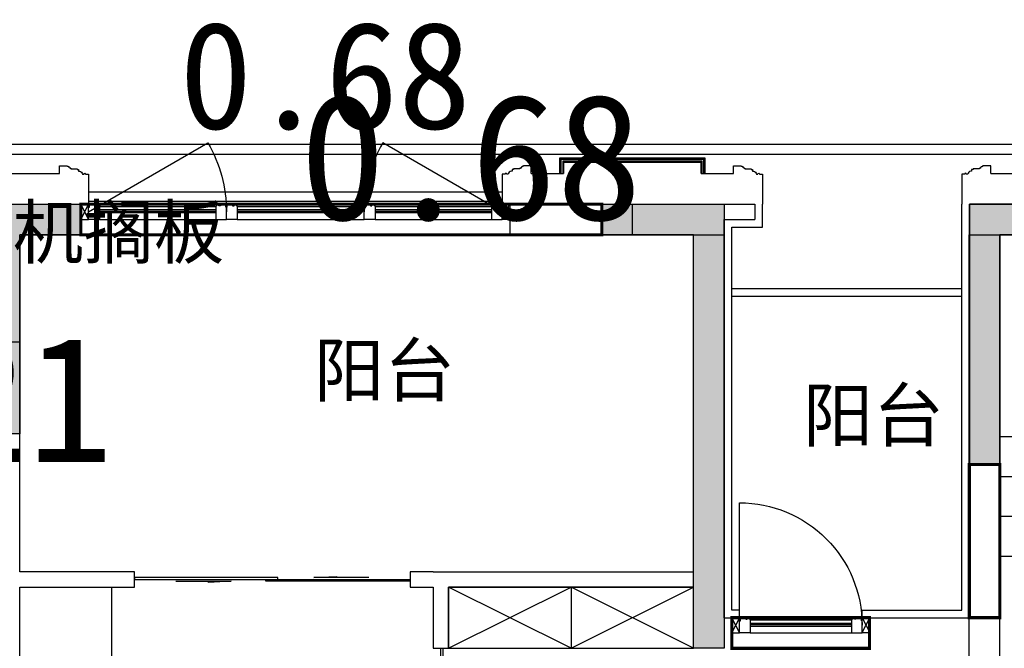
# Model space of a CAD drawing. Header units: millimetres. Extents: x 296296 to 297283, y 219875 to 220035.
# Tile 223 of 256: x 297163.17 to 297169.6, y 220013.39 to 220017.49. Entities that reach past the tile are written whole.
import ezdxf

# ---------------------------------------------------------------- set-up
doc = ezdxf.new("R2010")
doc.units = ezdxf.units.MM
doc.linetypes.add('CONTINOUS', pattern=[0])
doc.linetypes.add('DASH', pattern=[0.35, 0.25, -0.1])
doc.layers.add('$面积结果', color=7, linetype='Continuous')
doc.layers.add('面校面积', color=1, linetype='CONTINOUS', lineweight=0)
doc.layers.add('面积-基底-基底-1', color=11, linetype='Continuous', lineweight=0)
doc.styles.add('_TCH_DIM', font='SIMPLEX', dxfattribs={"bigfont": 'GBCBIG'})
doc.styles.add('dw', font='simhei.ttf')
doc.styles.get("Standard").update_dxf_attribs({"font": 'arial.ttf'})

# ---------------------------------------------------------------- blocks, each defined once
blk = doc.blocks.new('*U14')
at = {"lineweight": -2}
blk.add_hatch(color=253, dxfattribs=at).paths.add_polyline_path([(0, 200), (700, 0), (0, 0)])
at = {"color": 253, "linetype": 'DASH', "lineweight": -2}
blk.add_line((1050, 806.2), (700, 200), dxfattribs=at)
at = {"color": 253, "lineweight": -2}
for p, q in [((700, 200), (93.8, 550)), ((0, 200), (0, 0)), ((700, 200), (0, 200)), ((0, 200), (700, 0)), ((700, 0), (700, 200)), ((0, 0), (700, 0))]:
    blk.add_line(p, q, dxfattribs=at)
at = {"color": 253, "linetype": 'DASH', "lineweight": -2}
blk.add_arc((700, 200), 700, 60, 180, dxfattribs=at)
blk = doc.blocks.new('$DORLIB2D$00000127')
at = {"color": 253, "lineweight": -2}
for points in [[(-0.5333, 0.7949), (-0.5333, 0.6904)], [(-0.0333, 0.7949), (-0.5333, 0.7949)], [(-0.0333, 0.7949), (-0.0333, 0.6904)], [(0.5333, 0.7949), (0.0333, 0.7949)], [(0.0333, 0.7949), (0.0333, 0.6904)], [(0.5333, 0.7949), (0.5333, 0.6904)], [(-0.0333, 0.6904), (-0.5333, 0.6904)], [(0.5333, 0.6904), (0.0333, 0.6904)], [(0.5, 0.5), (-0.5, 0.5)]]:
    blk.add_lwpolyline(points, dxfattribs=at)
blk = doc.blocks.new('$DORLIB2D$00000116')
at = {"color": 253, "lineweight": -2}
for p, q in [((-0.5, 0), (-0.146, 0.354)), ((0.5, 0), (0.146, 0.354))]:
    blk.add_line(p, q, dxfattribs=at)
for centre, start, end in [((-0.5, 0), 0, 45), ((0.5, 0), 135, 180)]:
    blk.add_arc(centre, 0.5, start, end, dxfattribs=at)
blk = doc.blocks.new('洋房核心筒（标准层）')
at = {"color": 253}
for p, q in [((13400, 9700), (13400, 13200)), ((13400, 13200), (13600, 13200)), ((14930, 13200), (13600, 13200)), ((13600, 13200), (13600, 11880)), ((13600, 9700), (13600, 13200)), ((15927, 13200), (14930, 13200)), ((14930, 11900), (14930, 13200)), ((15190, 11900), (15190, 13200)), ((15450, 11900), (15450, 13200)), ((15710, 11900), (15710, 13200)), ((16275.1, 12597.1), (15927, 13200)), ((17270, 13200), (16042.5, 13200)), ((16375.1, 12623.9), (16042.5, 13200)), ((16230, 12875.2), (16230, 13200)), ((16490, 12424.8), (16490, 13200)), ((16750, 11974.5), (16750, 13200)), ((17010, 11900), (17010, 13200)), ((17270, 11900), (17270, 13200)), ((18600, 13200), (17270, 13200)), ((18600, 11880), (18600, 13200)), ((18600, 9700), (18600, 13200)), ((18600, 13200), (18800, 13200)), ((18800, 9700), (18800, 13200)), ((15970, 11900), (15970, 13125.5)), ((16230, 11900), (16230, 12675.2)), ((16455.5, 12645.5), (16275.1, 12597.1)), ((16282.6, 12439.4), (16455.5, 12645.5)), ((16454.9, 12485.6), (16282.6, 12439.4)), ((16793, 11900), (16454.9, 12485.6)), ((16677.5, 11900), (16354.9, 12458.8)), ((16490, 11900), (16490, 12224.8)), ((14900, 11900), (14930, 11900)), ((14900, 11880), (14900, 11900)), ((14900, 11100), (14900, 11900)), ((16000, 11900), (14900, 11900)), ((16677.5, 11900), (14930, 11900)), ((17300, 11900), (16000, 11900)), ((17270, 11900), (16793, 11900)), ((17270, 11900), (17300, 11900)), ((17300, 11900), (17300, 11880)), ((17300, 11100), (17300, 11900)), ((13600, 11880), (13600, 11100)), ((14900, 11880), (13600, 11880)), ((14900, 11880), (14900, 11100)), ((17300, 11100), (17300, 11880)), ((17300, 11880), (18600, 11880)), ((18600, 11100), (18600, 11880)), ((15000, 11200), (15000, 11800)), ((15900, 11800), (15000, 11800)), ((15900, 11400), (15900, 11800)), ((17200, 11800), (16000, 11800)), ((16000, 11400), (16000, 11800)), ((17200, 11200), (17200, 11800)), ((14900, 11620), (13600, 11620)), ((17300, 11620), (18600, 11620)), ((15650, 11200), (15650, 11400)), ((15900, 11400), (15650, 11400)), ((16600, 11400), (16000, 11400)), ((16600, 11200), (16600, 11400)), ((14900, 11360), (13600, 11360)), ((17300, 11360), (18600, 11360)), ((15750, 11100), (15750, 11300)), ((16000, 11300), (15750, 11300)), ((16500, 11300), (16000, 11300)), ((16500, 11100), (16500, 11300)), ((15000, 11100), (15000, 11200)), ((15650, 11200), (15600, 11200)), ((15600, 11200), (15600, 11100)), ((16600, 11100), (16600, 11200)), ((17200, 11200), (17200, 11100)), ((14900, 11100), (13600, 11100)), ((14900, 11100), (15000, 11100)), ((15600, 11100), (15750, 11100)), ((16500, 11100), (16600, 11100)), ((17200, 11100), (17300, 11100)), ((17300, 11100), (18600, 11100)), ((14875, 9800), (14875, 9185)), ((17325, 9800), (14875, 9800)), ((17325, 9185), (17325, 9800)), ((13400, 9700), (13600, 9700)), ((18600, 9700), (18800, 9700)), ((15075, 9185), (15075, 9600)), ((17125, 9600), (15075, 9600)), ((17125, 9600), (17125, 9185)), ((14875, 9185), (15075, 9185)), ((17125, 9185), (17325, 9185)), ((15075, 8085), (14875, 8085)), ((14875, 8085), (14875, 7100)), ((15075, 7300), (15075, 8085)), ((17325, 8085), (17125, 8085)), ((17125, 8085), (17125, 7300)), ((17325, 7100), (17325, 8085)), ((17125, 7300), (15075, 7300)), ((17325, 7100), (14875, 7100))]:
    blk.add_line(p, q, dxfattribs=at)
at = {"color": 253, "lineweight": -2}
for p, q in [((16875, 9375), (15325, 9375)), ((15325, 9375), (15325, 7895)), ((16875, 7895), (15325, 9375)), ((16875, 9375), (15325, 7895)), ((16875, 7895), (16875, 9375)), ((15325, 7895), (16875, 7895)), ((16565, 7710), (15635, 7710)), ((15635, 7710), (15635, 7525)), ((16565, 7525), (16565, 7710)), ((15635, 7525), (16565, 7525))]:
    blk.add_line(p, q, dxfattribs=at)
at = {"color": 253}
for points in [[(14250, 10970, 0, 0, 0), (14250, 12550, 0, 0, 0), (16230, 12550, 0, 80, 0), (15930, 12550, 0, 0, 0)], [(17950, 10970, 0, 0, 0), (17950, 12550, 0, 0, 0), (16490, 12550, 0, 80, 0), (16790, 12550, 0, 0, 0)]]:
    blk.add_lwpolyline(points, format="xyseb", dxfattribs=at)
at = {"color": 253, "lineweight": -2}
blk.add_lwpolyline([(17300, 11100), (17300, 11900), (14900, 11900), (14900, 11100)], dxfattribs=at)
blk.add_lwpolyline([(15750, 11300), (16500, 11300), (16500, 11100), (15750, 11100)], close=True, dxfattribs=at)
at = {"color": 253, "lineweight": -2, "xscale": -1, "rotation": 180}
blk.add_blockref('*U14', (15774.9, 11300), dxfattribs=at)
at = {"color": 253}
for name, p, xscale, yscale, zscale, rotation in [('$DORLIB2D$00000116', (15300, 11150), 600, 600, 600, 179.9999999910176), ('$DORLIB2D$00000116', (16900, 11150), -600, 600, -600, 179.9999999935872), ('$DORLIB2D$00000127', (14975, 8635), 1100, -200, 1100, 89.99999999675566), ('$DORLIB2D$00000127', (17225, 8635), 1100, 200, 1100, 89.99999999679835)]:
    blk.add_blockref(name, p, dxfattribs=dict(at, xscale=xscale, yscale=yscale, zscale=zscale, rotation=rotation))
at = {"color": 253, "style": '_TCH_DIM'}
for s, height, p in [('电', 337.6, (15184.7, 11273.1)), ('水', 337.6, (16787.7, 11273.1)), ('下', 337.6, (14155.1, 10519.9)), ('上', 337.6, (17845.7, 10519.9)), ('电梯', 337.59, (15884.7, 8513.5))]:
    blk.add_text(s, height=height, dxfattribs=at).set_placement(p)
blk = doc.blocks.new('wy53eu64i765i57i78i')
for points in [[(957174.9, 192758.4), (957174.9, 191458.4), (956724.9, 191458.4), (956724.9, 191658.4), (956974.9, 191658.4), (956974.9, 192958.4), (957574.9, 192958.4), (957574.9, 192758.4)], [(961574.9, 192158.4), (961574.9, 192158.4), (961574.8, 190058.4), (961774.8, 190058.4), (961774.9, 192958.4), (960974.9, 192958.4), (960974.9, 192758.4), (961574.9, 192758.4)]]:
    blk.add_hatch(color=253).paths.add_polyline_path(points)
blk.add_hatch(color=253).paths.add_polyline_path([(963374.9, 192958.4), (963374.9, 191258.4), (963574.9, 191258.4), (963574.9, 192758.4), (963974.9, 192758.4), (963974.9, 192958.4)], flags=0)
at = {"color": 253}
for points in [[(957174.9, 192758.4), (957174.9, 191458.4), (956724.9, 191458.4), (956724.9, 191658.4), (956974.9, 191658.4), (956974.9, 192958.4), (957574.9, 192958.4), (957574.9, 192758.4), (957174.9, 192758.4)], [(961774.9, 192958.4), (961774.9, 190058.4), (961574.9, 190058.4), (961574.9, 192758.4), (960974.9, 192758.4), (960974.9, 192958.4), (961774.9, 192958.4)], [(963374.9, 192958.4), (963374.9, 191258.4), (963574.9, 191258.4), (963574.9, 192758.4), (963974.9, 192758.4), (963974.9, 192958.4), (963374.9, 192958.4)]]:
    blk.add_lwpolyline(points, close=True, dxfattribs=at)
blk = doc.blocks.new('sayea5yuteaytuytrauyt')
h = blk.add_hatch()
h.set_pattern_fill('钢筋混凝土', color=253, scale=100)
h.set_pattern_definition([(45, (0, 0), (-176.776695, 176.776695), []), (50, (0, 0), (717.26018, -62.75213), [75, -825]), (355, (0, 0), (-138.75133, 752.19213), [60, -660]), (100.4514, (59.8, -5.2), (578.5094, 689.43954), [63.7402, -701.1421]), (46.1842, (0, 200), (1067.24105, -165.519), [112.5, -1237.5]), (96.6356, (88.9, 186.2), (934.6627, 974.1179), [95.6103, -1051.713]), (351.1842, (0, 200), (934.662, 974.1186), [90, -990]), (21, (100, 150), (596.90705, -402.6189), [75, -825]), (326, (100, 150), (243.31533, 725.15005), [60, -660]), (71.4514, (149.74, 116.45), (840.22263, 322.5305), [63.7402, -701.1421]), (37.5, (0, 0), (12.159855, 332.893854), [0, -652, 0, -670, 0, -662.5]), (7.5, (0, 0), (263.06954, 394.41171), [0, -382, 0, -637, 0, -252.5]), (327.5, (-223, 0), (533.822436, -22.55487), [0, -250, 0, -780, 0, -1035]), (317.5, (-323, 0), (583.18617, 100.10498), [0, -325, 0, -518, 0, -735])])
h.paths.add_polyline_path([(1007424.9, 89058.4), (1007424.9, 87258.4), (1007174.9, 87258.4), (1007174.9, 89058.4)])
h.paths.add_polyline_path([(1021574.9, 89058.4), (1021574.9, 87258.4), (1021324.9, 87258.4), (1021324.9, 89058.4)])
h.paths.add_polyline_path([(989374.9, 89058.4), (989374.9, 87258.4), (989124.9, 87258.4), (989124.9, 89058.4)])
h.paths.add_polyline_path([(1039624.9, 89058.4), (1039624.9, 87258.4), (1039374.9, 87258.4), (1039374.9, 89058.4)])
h.paths.add_polyline_path([(1014474.9, 87858.4), (1014474.9, 84858.4), (1014274.9, 84858.4), (1014274.9, 87858.4)])
h.paths.add_polyline_path([(1044574.9, 92958.4), (1044574.9, 91158.4), (1044374.9, 91158.4), (1044374.9, 92758.4), (1044074.9, 92758.4), (1044074.9, 92958.4)])
h.paths.add_polyline_path([(984374.9, 92758.4), (984374.9, 91158.4), (984174.9, 91158.4), (984174.9, 92958.4), (984674.9, 92958.4), (984674.9, 92758.4)])
h.paths.add_polyline_path([(1027974.9, 92758.4), (1027974.9, 91258.4), (1027774.9, 91258.4), (1027774.9, 92958.4), (1028324.9, 92958.4), (1028324.9, 92758.4)])
h.paths.add_polyline_path([(1000974.9, 92958.4), (1000974.9, 91258.4), (1000774.9, 91258.4), (1000774.9, 92758.4), (1000424.9, 92758.4), (1000424.9, 92958.4)])
h.paths.add_polyline_path([(1033174.9, 92958.4), (1033174.9, 91258.4), (1032974.9, 91258.4), (1032974.9, 92758.4), (1032624.9, 92758.4), (1032624.9, 92958.4)])
h.paths.add_polyline_path([(995774.9, 92758.4), (995774.9, 91258.4), (995574.9, 91258.4), (995574.9, 92958.4), (996124.9, 92958.4), (996124.9, 92758.4)])
h.paths.add_polyline_path([(1014874.9, 80258.4), (1014874.9, 80058.4), (1014274.9, 80058.4), (1014274.9, 81858.4), (1014474.9, 81858.4), (1014474.9, 80258.4)])
h.paths.add_polyline_path([(1046674.9, 92358.4), (1046674.9, 90658.4), (1046474.9, 90658.4), (1046474.9, 92158.4), (1046024.9, 92158.4), (1046024.9, 92358.4)])
h.paths.add_polyline_path([(982274.9, 92158.4), (982274.9, 90658.4), (982074.9, 90658.4), (982074.9, 92358.4), (982724.9, 92358.4), (982724.9, 92158.4)])
h.paths.add_polyline_path([(1042874.9, 80058.4), (1042874.9, 79458.4), (1042074.9, 79458.4), (1042074.9, 79658.4), (1042674.9, 79658.4), (1042674.9, 80258.4), (1043624.9, 80258.4), (1043624.9, 80058.4)])
h.paths.add_polyline_path([(1010674.9, 80058.4), (1010674.9, 79458.4), (1009874.9, 79458.4), (1009874.9, 79658.4), (1010474.9, 79658.4), (1010474.9, 80258.4), (1011424.9, 80258.4), (1011424.9, 80058.4)])
h.paths.add_polyline_path([(1018874.9, 79658.4), (1018874.9, 79458.4), (1018074.9, 79458.4), (1018074.9, 80058.4), (1017324.9, 80058.4), (1017324.9, 80258.4), (1018274.9, 80258.4), (1018274.9, 79658.4)])
h.paths.add_polyline_path([(986674.9, 79658.4), (986674.9, 79458.4), (985874.9, 79458.4), (985874.9, 80058.4), (985124.9, 80058.4), (985124.9, 80258.4), (986074.9, 80258.4), (986074.9, 79658.4)])
h.paths.add_polyline_path([(1016574.9, 92758.4), (1016574.9, 91158.4), (1016374.9, 91158.4), (1016374.9, 92158.4), (1016074.9, 92158.4), (1016074.9, 92358.4), (1016374.9, 92358.4), (1016374.9, 92958.4), (1016874.9, 92958.4), (1016874.9, 92758.4)])
h.paths.add_polyline_path([(1012374.9, 92158.4), (1012374.9, 91158.4), (1012174.9, 91158.4), (1012174.9, 92758.4), (1011874.9, 92758.4), (1011874.9, 92958.4), (1012374.9, 92958.4), (1012374.9, 92358.4), (1012674.9, 92358.4), (1012674.9, 92158.4)])
h.paths.add_polyline_path([(1031699.9, 87258.4), (1031699.9, 86658.4), (1029249.9, 86658.4), (1029249.9, 87258.4), (1029449.9, 87258.4), (1029449.9, 86858.4), (1031499.9, 86858.4), (1031499.9, 87258.4)])
h.paths.add_polyline_path([(999499.9, 87258.4), (999499.9, 86658.4), (997049.9, 86658.4), (997049.9, 87258.4), (997249.9, 87258.4), (997249.9, 86858.4), (999299.9, 86858.4), (999299.9, 87258.4)])
h.paths.add_polyline_path([(1029449.9, 89158.4), (1029449.9, 88743.4), (1029249.9, 88743.4), (1029249.9, 89358.4), (1031699.9, 89358.4), (1031699.9, 88743.4), (1031499.9, 88743.4), (1031499.9, 89158.4)])
h.paths.add_polyline_path([(999499.9, 89358.4), (999499.9, 88743.4), (999299.9, 88743.4), (999299.9, 89158.4), (997249.9, 89158.4), (997249.9, 88743.4), (997049.9, 88743.4), (997049.9, 89358.4)])
h.paths.add_polyline_path([(1026174.8, 92958.4), (1026174.8, 90058.4), (1025974.8, 90058.4), (1025974.8, 92758.4), (1025574.9, 92758.4), (1025574.9, 92958.4)])
h.paths.add_polyline_path([(1002774.9, 92758.4), (1002774.9, 90058.4), (1002574.9, 90058.4), (1002574.9, 92958.4), (1003174.9, 92958.4), (1003174.9, 92758.4)])
h.paths.add_polyline_path([(993974.9, 92958.4), (993974.9, 90058.4), (993774.9, 90058.4), (993774.9, 92758.4), (993374.9, 92758.4), (993374.9, 92958.4)])
h.paths.add_polyline_path([(1034974.9, 92758.4), (1034974.9, 90058.4), (1034774.9, 90058.4), (1034774.9, 92958.4), (1035374.9, 92958.4), (1035374.9, 92758.4)])
h.paths.add_polyline_path([(1046674.9, 83408.4), (1046674.9, 80058.4), (1046074.9, 80058.4), (1046074.9, 80258.4), (1046474.9, 80258.4), (1046474.9, 83408.4)])
h.paths.add_polyline_path([(982674.9, 80258.4), (982674.9, 80058.4), (982074.9, 80058.4), (982074.9, 83408.4), (982274.9, 83408.4), (982274.9, 80258.4)])
h.paths.add_polyline_path([(1001674.9, 89358.4), (1001674.9, 86658.4), (1001474.9, 86658.4), (1001474.9, 89158.4), (1000774.9, 89158.4), (1000774.9, 89358.4)])
h.paths.add_polyline_path([(1027274.9, 89158.4), (1027274.9, 86658.4), (1027074.9, 86658.4), (1027074.9, 89358.4), (1027974.9, 89358.4), (1027974.9, 89158.4)])
h.paths.add_polyline_path([(995074.9, 89158.4), (995074.9, 86658.4), (994874.9, 86658.4), (994874.9, 89358.4), (995774.9, 89358.4), (995774.9, 89158.4)])
h.paths.add_polyline_path([(1033874.9, 89358.4), (1033874.9, 86658.4), (1033674.9, 86658.4), (1033674.9, 89158.4), (1032974.9, 89158.4), (1032974.9, 89358.4)])
h.paths.add_polyline_path([(989374.9, 92958.4), (989374.9, 92158.4), (988974.9, 92158.4), (988974.9, 92958.4)])
h.paths.add_polyline_path([(1007574.9, 92958.4), (1007574.9, 92158.4), (1007174.9, 92158.4), (1007174.9, 92958.4)])
h.paths.add_polyline_path([(995074.9, 79658.4), (995074.9, 79258.4), (994374.9, 79258.4), (994374.9, 79658.4)])
h.paths.add_polyline_path([(1002174.9, 79658.4), (1002174.9, 79258.4), (1001474.9, 79258.4), (1001474.9, 79658.4)])
h.paths.add_polyline_path([(1027274.9, 79658.4), (1027274.9, 79258.4), (1026574.9, 79258.4), (1026574.9, 79658.4)])
h.paths.add_polyline_path([(1034374.9, 79658.4), (1034374.9, 79258.4), (1033674.9, 79258.4), (1033674.9, 79658.4)])
h.paths.add_polyline_path([(1039774.9, 92958.4), (1039774.9, 92158.4), (1039374.9, 92158.4), (1039374.9, 92958.4)])
h.paths.add_polyline_path([(1021574.9, 92958.4), (1021574.9, 92158.4), (1021174.9, 92158.4), (1021174.9, 92958.4)])
at = {"color": 253}
for points in [[(993974.9, 92958.4), (993974.9, 90058.4), (993774.9, 90058.4), (993774.9, 92758.4), (993374.9, 92758.4), (993374.9, 92958.4), (993974.9, 92958.4)], [(995774.9, 92758.4), (995774.9, 91258.4), (995574.9, 91258.4), (995574.9, 92958.4), (996124.9, 92958.4), (996124.9, 92758.4), (995774.9, 92758.4)]]:
    blk.add_lwpolyline(points, close=True, dxfattribs=at)
blk = doc.blocks.new('4uyh5uj6kj67j75rykjtuk7tsik76ykj')
at = {"color": 253}
for s, p in [('空调室外机搁板', (812487.6, 434606.4)), ('阳台', (816295.6, 433705.5)), ('阳台', (819487.5, 433412))]:
    blk.add_text(s, height=337.59, dxfattribs=at).set_placement(p)
blk = doc.blocks.new('*U1139')
at = {"color": 253}
for p, q in [((800, 150), (-800, 150)), ((-800, 150), (-800, -250)), ((-800, -250), (0, 150)), ((0, -250), (-800, 150)), ((0, 150), (0, -250)), ((0, 150), (0, -250)), ((0, -250), (800, 150)), ((800, -250), (0, 150)), ((800, -250), (800, 150)), ((-800, -250), (800, -250))]:
    blk.add_line(p, q, dxfattribs=at)
blk = doc.blocks.new('185洋房-边套（报建版）-旧规$0$185洋房-边套（报建版）$0$洋房户型$0$$DORLIB2D$00000131')
at = {"color": 253, "lineweight": -2}
for p, q in [((0.15, 0.125), (0.2319, 0.1973)), ((0.2319, 0.1973), (0.2319, 0.125)), ((-0.5, 0.125), (-0.5, 0)), ((0.0192, 0.125), (-0.5, 0.125)), ((0.0192, 0), (0.0192, 0.125)), ((0.35, 0.125), (0.15, 0.125)), ((-0.5, 0), (0.0192, 0)), ((-0.024, 0), (0.5, 0)), ((-0.024, -0.125), (-0.024, 0)), ((0.5, 0), (0.5, -0.125)), ((-0.35, -0.125), (-0.15, -0.125)), ((-0.2319, -0.1973), (-0.2319, -0.125)), ((-0.15, -0.125), (-0.2319, -0.1973)), ((0.5, -0.125), (-0.024, -0.125))]:
    blk.add_line(p, q, dxfattribs=at)
blk = doc.blocks.new('185洋房-边套（报建版）-旧规')
at = {"color": 253, "linetype": 'Continuous'}
for p, q in [((11600, 11000), (11600, 13200)), ((11600, 13200), (11800, 13200)), ((11800, 11000), (11800, 13200)), ((7000, 12500), (7200, 12500)), ((7200, 12000), (7200, 12500)), ((7200, 11000), (7200, 12000)), ((7950, 11000), (7200, 11000)), ((7950, 10900), (7950, 11000)), ((9900, 11000), (9750, 11000)), ((9750, 11000), (9750, 10900)), ((9900, 11000), (11600, 11000)), ((11800, 10700), (11800, 11000)), ((7200, 10900), (7950, 10900)), ((7200, 9800), (7200, 10900)), ((9750, 10900), (9900, 10900)), ((9900, 10900), (9900, 10500)), ((10000, 10500), (10000, 10900)), ((10000, 10900), (11600, 10900)), ((11600, 10500), (11600, 10900)), ((11800, 10700), (11850, 10700)), ((11850, 10700), (11850, 10500)), ((12750, 10700), (13600, 10700)), ((12750, 10700), (12750, 10500)), ((13600, 9600), (13600, 10700)), ((9900, 10500), (10000, 10500))]:
    blk.add_line(p, q, dxfattribs=at)
at = {"color": 253}
for points in [[(11900, 10700), (11900, 10750), (11850, 10750), (11850, 13250), (12050, 13250), (12050, 13400)], [(12700, 10700), (12700, 10750), (13350, 10750), (13350, 13400)], [(11850, 12850), (13350, 12850)], [(11850, 12800), (13350, 12800)]]:
    blk.add_lwpolyline(points, dxfattribs=at)
blk.add_lwpolyline([(9900, 7900), (9900, 7300), (7200, 7300), (7200, 10900), (7800, 10900), (7800, 7900)], close=True, dxfattribs=at)
at = {"color": 253, "yscale": 100, "zscale": 100}
for p, xscale, rotation in [((8850, 10950), 1800, 359.999999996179), ((9950, 9200), 2600, 90)]:
    blk.add_blockref('185洋房-边套（报建版）-旧规$0$185洋房-边套（报建版）$0$洋房户型$0$$DORLIB2D$00000131', p, dxfattribs=dict(at, xscale=xscale, rotation=rotation))
at = {"color": 253}
blk.add_blockref('*U1139', (10800, 10750), dxfattribs=at)
blk = doc.blocks.new('*U1410')
at = {"color": 253}
for points in [[(7970, 815), (7970, 900), (7900, 900), (7900, 820), (7905, 820), (7905, 800), (7940, 800), (7940, 810), (7950, 810), (7950, 800), (7960, 800)], [(8730, 815), (8730, 900), (8800, 900), (8800, 820), (8795, 820), (8795, 800), (8760, 800), (8760, 810), (8750, 810), (8750, 800), (8740, 800)]]:
    blk.add_lwpolyline(points, close=True, dxfattribs=at)
for points in [[(7970, 900), (8730, 900)], [(7970, 855), (8730, 855)], [(7970, 845), (8730, 845)], [(7960, 800), (8740, 800)], [(7970, 835), (8730, 835)], [(7970, 815), (8730, 815)]]:
    blk.add_lwpolyline(points, dxfattribs=at)
blk = doc.blocks.new('185洋房外包（7F）-边-报建版$0$seyesryhertyheryetrye')
at = {"color": 253}
blk.add_lwpolyline([(22072.7, 23949.6), (22022.7, 23949.6), (22022.7, 23849.6), (22072.7, 23849.6)], close=True, dxfattribs=at)
for points in [[(22022.7, 23849.6), (22072.7, 23947.1)], [(22022.7, 23947.1), (22072.7, 23849.6)]]:
    blk.add_lwpolyline(points, dxfattribs=at)
blk = doc.blocks.new('*U1420')
at = {"color": 253}
for points in [[(2264.9, 434.3), (2164.9, 434.3), (2164.9, 1384.3), (2264.9, 1384.3)], [(2264.9, 439.3), (2169.9, 439.3), (2169.9, 1379.3), (2264.9, 1379.3)], [(2264.9, 441.8), (2172.4, 441.8), (2172.4, 1376.8), (2264.9, 1376.8)], [(2264.9, 454.3), (2184.9, 454.3), (2184.9, 1364.3), (2264.9, 1364.3)], [(2264.9, 459.3), (2189.9, 459.3), (2189.9, 1359.3), (2264.9, 1359.3)]]:
    blk.add_lwpolyline(points, dxfattribs=at)
blk = doc.blocks.new('*U1423')
at = {"color": 253}
blk.add_lwpolyline([(0, 10), (0, -40), (50, -40), (50, -37), (57, -37), (57, -34), (60, -34, 0.414214), (67, -27), (67, -24), (74, -24), (74, -21), (115, -21), (115, -16), (125, -16), (125, -6), (130, -6, 0.403991), (150, 15), (160, 15), (160, 12.5, 1), (170, 12.5), (170, 15), (190, 15), (190, 210)], format="xyb", dxfattribs=at)
blk = doc.blocks.new('*U1425')
at = {"color": 253}
for points in [[(8070, 815), (8070, 900), (8000, 900), (8000, 820), (8005, 820), (8005, 800), (8040, 800), (8040, 810), (8050, 810), (8050, 800), (8060, 800)], [(8730, 815), (8730, 900), (8800, 900), (8800, 820), (8795, 820), (8795, 800), (8760, 800), (8760, 810), (8750, 810), (8750, 800), (8740, 800)]]:
    blk.add_lwpolyline(points, close=True, dxfattribs=at)
for points in [[(8070, 900), (8730, 900)], [(8070, 855), (8730, 855)], [(8070, 845), (8730, 845)], [(8060, 800), (8740, 800)], [(8070, 835), (8730, 835)], [(8070, 815), (8730, 815)]]:
    blk.add_lwpolyline(points, dxfattribs=at)
blk = doc.blocks.new('185洋房外包（7F）-边-报建版')
at = {"color": 253, "linetype": 'Continuous'}
for p, q in [((23722.7, 23849.6), (24222.7, 23849.6)), ((24222.7, 23849.6), (24222.7, 23649.6)), ((27022.7, 23849.6), (28422.7, 23849.6)), ((27022.7, 23849.6), (27022.7, 23649.6)), ((28422.7, 23849.6), (28622.7, 23849.6)), ((28622.7, 23849.6), (28622.7, 23749.6)), ((28422.7, 23649.6), (28422.7, 23749.6)), ((28422.7, 23749.6), (28622.7, 23749.6)), ((23822.7, 22949.6), (23822.7, 23649.6)), ((23822.7, 23649.6), (24222.7, 23649.6)), ((27022.7, 23649.6), (28422.7, 23649.6)), ((23322.7, 22949.6), (23822.7, 22949.6))]:
    blk.add_line(p, q, dxfattribs=at)
at = {"color": 253}
for points in [[(32722.7, 24239.6), (18307.7, 24239.6), (18307.7, 23664.6), (16107.7, 23664.6), (16107.7, 21704.6), (15832.7, 21704.6), (15832.7, 13694.6), (16107.7, 13694.6), (16107.7, 10534.6), (20007.7, 10534.6), (20007.7, 9659.6), (29387.7, 9659.6), (29387.7, 10049.6)], [(32722.7, 24174.6), (18372.7, 24174.6), (18372.7, 23599.6), (16172.7, 23599.6), (16172.7, 21639.6), (15897.7, 21639.6), (15897.7, 13759.6), (16172.7, 13759.6), (16172.7, 10599.6), (20072.7, 10599.6), (20072.7, 9724.6), (29322.7, 9724.6), (29322.7, 10049.6)], [(27162.7, 24049.6), (27372.7, 24049.6), (27372.7, 24124.6), (28272.7, 24124.6), (28272.7, 24049.6), (28482.7, 24049.6)], [(23562.7, 24049.6), (24082.7, 24049.6)], [(30162.7, 24049.6), (30432.7, 24049.6)], [(24272.7, 23929.6), (26972.7, 23929.6)], [(24272.7, 23869.6), (26972.7, 23869.6)], [(24222.7, 23649.6), (27022.7, 23649.6)]]:
    blk.add_lwpolyline(points, dxfattribs=at)
for points in [[(24272.7, 23799.6), (25052.1, 24249.6, -0.131652), (25172.7, 23799.6)], [(26972.7, 23799.6), (26193.3, 24249.6, 0.131652), (26072.7, 23799.6)], [(28522.7, 21099.6), (28522.7, 21899.6, -0.414214), (29322.7, 21099.6)]]:
    blk.add_lwpolyline(points, format="xyb", dxfattribs=at)
at = {"color": 253, "xscale": -1}
for name, p, rotation in [('*U1420', (28732, 26314.5), 90), ('*U1423', (24082.7, 24059.6), 180), ('*U1423', (28482.7, 24059.6), 180), ('*U1410', (16372.7, 24649.6), 180), ('*U1410', (17272.7, 24649.6), 180), ('*U1410', (18172.7, 24649.6), 180), ('185洋房外包（7F）-边-报建版$0$seyesryhertyheryetrye', (4950, 47699.2), 180), ('*U1425', (20522.7, 21949.6), 180), ('185洋房外包（7F）-边-报建版$0$seyesryhertyheryetrye', (7300, 44999.2), 180)]:
    blk.add_blockref(name, p, dxfattribs=dict(at, rotation=rotation))
at = {"color": 253, "rotation": 180}
for name, p in [('*U1423', (27162.7, 24059.6)), ('*U1423', (30162.7, 24059.6)), ('185洋房外包（7F）-边-报建版$0$seyesryhertyheryetrye', (46295.4, 47699.2)), ('185洋房外包（7F）-边-报建版$0$seyesryhertyheryetrye', (50545.4, 44999.2))]:
    blk.add_blockref(name, p, dxfattribs=at)

msp = doc.modelspace()

# ---------------------------------------------------------------- block references
at = {"xscale": 0.001, "yscale": 0.001, "zscale": 0.001}
for name, p in [('4uyh5uj6kj67j75rykjtuk7tsik76ykj', (296348.7972, 219581.3273)), ('wy53eu64i765i57i78i', (296205.9972, 219823.3273)), ('sayea5yuteaytuytrauyt', (296173.7972, 219923.3273)), ('洋房核心筒（标准层）', (297155.972, 220002.8858))]:
    msp.add_blockref(name, p, dxfattribs=at)

# ---------------------------------------------------------------- texts
at = {"layer": '面校面积', "color": 5, "style": 'dw'}
msp.add_text('0.68', height=0.7, dxfattribs=at).set_placement((297164.2145, 220016.7777))

# ---------------------------------------------------------------- next in the draw order: block references
at = {"xscale": 0.001, "yscale": 0.001, "zscale": 0.001}
msp.add_blockref('185洋房-边套（报建版）-旧规', (297155.972, 220002.8858), dxfattribs=at)

# ---------------------------------------------------------------- next in the draw order: linework, layer by layer
at = {"layer": '面积-基底-基底-1', "color": 5, "const_width": 0.02}
for points in [[(297163.571, 220016.2858), (297166.972, 220016.2858), (297166.972, 220016.0858), (297163.571, 220016.0858)], [(297169.572, 220014.5858), (297169.372, 220014.5858), (297169.372, 220013.5858), (297169.572, 220013.5858)], [(297168.721, 220013.5858), (297167.821, 220013.5858), (297167.821, 220013.3858), (297168.721, 220013.3858)]]:
    msp.add_lwpolyline(points, close=True, dxfattribs=at)

# ---------------------------------------------------------------- next in the draw order: block references
at = {"xscale": 0.001, "yscale": 0.001, "zscale": 0.001}
msp.add_blockref('185洋房外包（7F）-边-报建版', (297139.3493, 219992.4362), dxfattribs=at)

# ---------------------------------------------------------------- next in the draw order: texts
at = {"layer": '$面积结果', "color": 5, "style": 'dw'}
for s, p in [('0.68', (297165.002, 220016.1835)), ('0.21', (297161.5475, 220014.6025))]:
    msp.add_text(s, height=0.82066, dxfattribs=at).set_placement(p)

doc.saveas('drawing.dxf')
